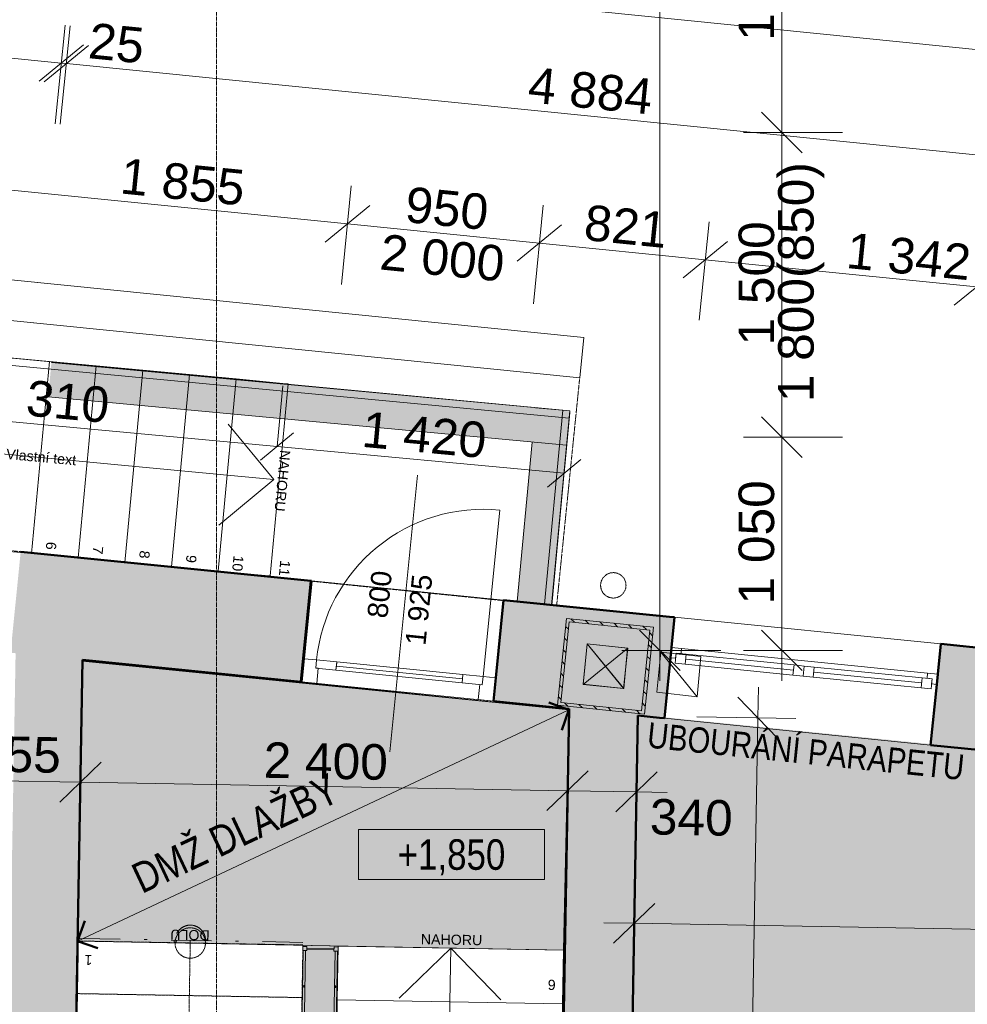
# Model space of a CAD drawing. Header units: millimetres. Extents: x -23760 to 3482, y -2786 to 20067.
# Tile 9 of 14: x -15819 to -11153, y 7324 to 12173. Entities that reach past the tile are written whole.
import ezdxf

# ---------------------------------------------------------------- set-up
doc = ezdxf.new("R2010")
doc.units = ezdxf.units.MM
doc.header["$MEASUREMENT"] = 0
for name, pattern in [('Wipeout_Contour', [1000, 0, -1000]), ('Čerchovaná', [450, 200, -117.5, 15, -117.5]), ('Čerchovaná M', [4.5, 2.5, -0.85, 0.3, -0.85]), ('Čerchovaná S', [3.5, 1.5, -0.85, 0.3, -0.85])]:
    doc.linetypes.add(name, pattern=pattern)
for name, color, linetype in [('7._POHLED ZÁPADNÍ_2_3D prvky model', 7, 'Continuous'), ('7._POHLED ZÁPADNÍ_2_Anotace - SP', 7, 'Continuous'), ('7._POHLED ZÁPADNÍ_2_Bourané_3D prvky fasada stavajici', 7, 'Continuous'), ('7._POHLED ZÁPADNÍ_2_Bourané_Interiér - schodiště', 7, 'Continuous'), ('7._POHLED ZÁPADNÍ_2_Bourané_Konstrukce - krov', 7, 'Continuous'), ('7._POHLED ZÁPADNÍ_2_Bourané_Konstrukce - nosné', 7, 'Continuous'), ('7._POHLED ZÁPADNÍ_2_Bourané_Kresby a obrázky', 7, 'Continuous'), ('7._POHLED ZÁPADNÍ_2_Bourané_Kóty - SP', 7, 'Continuous'), ('7._POHLED ZÁPADNÍ_2_Bourané_Otvory – Dveře', 7, 'Continuous'), ('7._POHLED ZÁPADNÍ_2_Bourané_Otvory – Okna', 7, 'Continuous'), ('7._POHLED ZÁPADNÍ_2_Bourané_Otvory – Značky dveří', 7, 'Continuous'), ('7._POHLED ZÁPADNÍ_2_Bourané_Situace - terén', 7, 'Continuous'), ('7._POHLED ZÁPADNÍ_2_Bourané_Výplně - Povrchové', 7, 'Continuous'), ('7._POHLED ZÁPADNÍ_2_Bourané_Výplně – Řezové', 7, 'Continuous'), ('7._POHLED ZÁPADNÍ_2_Interiér - schodiště', 7, 'Continuous'), ('7._POHLED ZÁPADNÍ_2_Konstrukce - nosné', 7, 'Continuous'), ('7._POHLED ZÁPADNÍ_2_Kóty - SP', 7, 'Continuous'), ('7._POHLED ZÁPADNÍ_2_Otvory – Značky dveří', 7, 'Continuous'), ('7._POHLED ZÁPADNÍ_2_Situace - terén', 7, 'Continuous'), ('7._POHLED ZÁPADNÍ_2_Výplně - Povrchové', 7, 'Continuous'), ('7._POHLED ZÁPADNÍ_2_Výplně – Řezové', 7, 'Continuous'), ('7._POHLED ZÁPADNÍ_2_Značky - řezy', 7, 'Continuous')]:
    doc.layers.add(name, color=color, linetype=linetype)
doc.styles.add('GENEROVANÝ_STYL_1', font='txt')
doc.styles.add('GENEROVANÝ_STYL_2', font='txt')
doc.styles.add('GENEROVANÝ_STYL_3', font='txt')

msp = doc.modelspace()

# ---------------------------------------------------------------- hatches: boundary and pattern name
at = {"layer": '7._POHLED ZÁPADNÍ_2_Bourané_Výplně - Povrchové', "linetype": 'Continuous', "lineweight": 0, "true_color": 0xffffff}
for points in [[(-15603, 3685.9), (-13204.2, 3656.8), (-13110.8, 8756.6), (-15498.6, 9038.7), (-15579.7, 5046.3)], [(-12774.4, 8750.7), (-12864.2, 3649.7), (-7678, 3649.7), (-7680.4, 8237.1), (-11025.6, 8573.7), (-11025.6, 8575.3)]]:
    msp.add_hatch(color=7, dxfattribs=at).paths.add_polyline_path(points)
at = {"layer": '7._POHLED ZÁPADNÍ_2_Bourané_Výplně – Řezové', "linetype": 'Continuous', "lineweight": 0, "true_color": 0xfdfdf1}
for points in [[(-13109.4, 10246.2), (-15662.9, 10484.5), (-15678.7, 10315.3), (-13125.4, 10076.9)], [(-13296.2, 10092.9), (-13369.5, 9307.9), (-13198.4, 9290.5), (-13127, 10077.1)]]:
    msp.add_hatch(color=7, dxfattribs=at).paths.add_polyline_path(points)
at = {"layer": '7._POHLED ZÁPADNÍ_2_Bourané_Výplně – Řezové', "linetype": 'Continuous', "lineweight": 0, "true_color": 0xfdfbad}
for points in [[(-13278.5, 10261.9), (-13296.2, 10092.9), (-13109.2, 10246.1)], [(-13296.2, 10092.9), (-13127, 10077.1), (-13109.2, 10246.1)]]:
    msp.add_hatch(color=51, dxfattribs=at).paths.add_polyline_path(points)
at = {"layer": '7._POHLED ZÁPADNÍ_2_Bourané_Výplně – Řezové', "linetype": 'Continuous', "lineweight": 0, "true_color": 0xd8d8cb}
msp.add_hatch(color=254, dxfattribs=at).paths.add_polyline_path([(-14385.2, 9409.8), (-14435.1, 8912.3), (-14431.2, 8911.9), (-14381.3, 9409.4)])
at = {"layer": '7._POHLED ZÁPADNÍ_2_Výplně - Povrchové', "linetype": 'Continuous', "lineweight": 13}
h = msp.add_hatch(dxfattribs=at)
h.set_pattern_fill('Zdivo___keramické_0002', color=253, style=0, pattern_type=2)
h.set_pattern_definition([(315, (0, 0), (31.8198, 31.8198), [])])
h.paths.add_polyline_path([(-13170.6, 8797.2), (-12742.9, 8753), (-12698.7, 9180.7), (-13126.5, 9224.9)])
h.paths.add_polyline_path([(-13154.1, 8810.5), (-13113.1, 9208.4), (-12715.2, 9167.4), (-12756.3, 8769.5)], flags=0)
at = {"layer": '7._POHLED ZÁPADNÍ_2_Výplně - Povrchové', "linetype": 'Continuous', "lineweight": 0, "true_color": 0xcbcbcb}
h = msp.add_hatch(color=9, dxfattribs=at)
h.paths.add_polyline_path([(-13154.1, 8810.5), (-12756.3, 8769.5), (-12715.2, 9167.4), (-13113.1, 9208.4)])
h.paths.add_polyline_path([(-13044.4, 8899.7), (-13023.9, 9098.7), (-12824.9, 9078.2), (-12845.5, 8879.2)], flags=0)
h = msp.add_hatch(color=9, dxfattribs=at)
h.paths.add_polyline_path([(-13154.1, 8810.5), (-12756.3, 8769.5), (-12715.2, 9167.4), (-13113.1, 9208.4)])
h.paths.add_polyline_path([(-13044.4, 8899.7), (-13023.9, 9098.7), (-12824.9, 9078.2), (-12845.5, 8879.2)], flags=0)
at = {"layer": '7._POHLED ZÁPADNÍ_2_Výplně – Řezové', "linetype": 'Continuous', "lineweight": 13}
for points in [[(-15864.1, 9055.6), (-14435.1, 8912.3), (-14385.2, 9409.8), (-15814.1, 9553.1)], [(-13436.1, 9314.6), (-13486, 8817.1), (-12669.1, 8735.1), (-12619.2, 9232.6)], [(-12619.2, 9232.6), (-12669.1, 8735.1), (-12644, 8732.6), (-12594.1, 9230.1)], [(-11032.2, 9073.4), (-11283.5, 9098.6), (-11333.4, 8601.1), (-11082.1, 8575.9)]]:
    msp.add_hatch(color=254, dxfattribs=at).paths.add_polyline_path(points)

# ---------------------------------------------------------------- linework, layer by layer
at = {"layer": '7._POHLED ZÁPADNÍ_2_Anotace - SP', "color": 154, "linetype": 'Continuous', "lineweight": 13}
for p, q in [((-13234.3, 8185.2), (-14151.1, 8185.2)), ((-14151.1, 8185.2), (-14151.1, 7938.1)), ((-13234.3, 7938.1), (-13234.3, 8185.2)), ((-14151.1, 7938.1), (-13234.3, 7938.1))]:
    msp.add_line(p, q, dxfattribs=at)
at = {"layer": '7._POHLED ZÁPADNÍ_2_Bourané_3D prvky fasada stavajici', "color": 42, "linetype": 'Čerchovaná M', "lineweight": 13, "true_color": 0xe4ad2c, "flags": 128}
msp.add_lwpolyline([(-12892.9, 9325, -1), (-12898.8, 9449.9, -1)], format="xyb", close=True, dxfattribs=at)
at = {"layer": '7._POHLED ZÁPADNÍ_2_Bourané_Interiér - schodiště', "color": 42, "linetype": 'Continuous', "lineweight": 13, "true_color": 0xe4ad2c}
for p, q in [((-15672.7, 10489.5), (-15902.7, 10511)), ((-15761, 9543.6), (-15672.7, 10489.5)), ((-15672.7, 10489.5), (-15761, 9543.6)), ((-15442.7, 10468), (-15672.7, 10489.5)), ((-15531, 9522.1), (-15442.7, 10468)), ((-15442.7, 10468), (-15531, 9522.1)), ((-15212.7, 10446.5), (-15442.7, 10468)), ((-15301, 9500.7), (-15212.7, 10446.5)), ((-15212.7, 10446.5), (-15301, 9500.7)), ((-14982.7, 10425.1), (-15212.7, 10446.5)), ((-15071, 9479.2), (-14982.7, 10425.1)), ((-14982.7, 10425.1), (-15071, 9479.2)), ((-14752.7, 10403.6), (-14982.7, 10425.1)), ((-14841, 9457.7), (-14752.7, 10403.6)), ((-14752.7, 10403.6), (-14841, 9457.7)), ((-14522.7, 10382.1), (-14752.7, 10403.6)), ((-14586.1, 9433.9), (-14497.8, 10379.8)), ((-14497.8, 10379.8), (-14522.7, 10382.1)), ((-14792.5, 10181.3), (-14566.8, 9909.2)), ((-14792.5, 10181.3), (-14566.8, 9909.2)), ((-16636.8, 10102.4), (-14796.8, 9930.7)), ((-16636.8, 10102.4), (-14796.8, 9930.7)), ((-14566.8, 9909.2), (-14839, 9683.5)), ((-14566.8, 9909.2), (-14839, 9683.5)), ((-14796.8, 9930.7), (-14566.8, 9909.2)), ((-14796.8, 9930.7), (-14566.8, 9909.2)), ((-15991, 9565.1), (-15761, 9543.6)), ((-15761, 9543.6), (-15531, 9522.1)), ((-15531, 9522.1), (-15301, 9500.7)), ((-15301, 9500.7), (-15071, 9479.2)), ((-15071, 9479.2), (-14841, 9457.7)), ((-14841, 9457.7), (-14611, 9436.2)), ((-14611, 9436.2), (-14586.1, 9433.9))]:
    msp.add_line(p, q, dxfattribs=at)
at = {"layer": '7._POHLED ZÁPADNÍ_2_Bourané_Konstrukce - krov', "color": 42, "linetype": 'Continuous', "lineweight": 13, "true_color": 0xe4ad2c, "flags": 128}
msp.add_lwpolyline([(-13061.4, 10408.7), (-18442.3, 10950.9), (-18422.3, 11149.9), (-13041.4, 10607.7)], close=True, dxfattribs=at)
at = {"layer": '7._POHLED ZÁPADNÍ_2_Bourané_Konstrukce - nosné', "color": 42, "linetype": 'Continuous', "lineweight": 50, "true_color": 0xe4ad2c}
for q in [(-13213.9, 8810.3), (-13150, 8674.5)]:
    msp.add_line((-13114.1, 8774.3), q, dxfattribs=at)
at = {"layer": '7._POHLED ZÁPADNÍ_2_Bourané_Konstrukce - nosné', "color": 42, "linetype": 'Continuous', "lineweight": 13, "true_color": 0xe4ad2c, "flags": 128}
for points in [[(-13109.4, 10246.2), (-15662.9, 10484.5)], [(-15678.7, 10315.3), (-13127.1, 10077.1)], [(-13109.2, 10246.1), (-13278.5, 10261.9)], [(-13198.4, 9290.5), (-13109.2, 10246.1)], [(-13296.2, 10092.9), (-13369.5, 9307.9)]]:
    msp.add_lwpolyline(points, dxfattribs=at)
at = {"layer": '7._POHLED ZÁPADNÍ_2_Bourané_Konstrukce - nosné', "color": 42, "linetype": 'Continuous', "lineweight": 50, "true_color": 0xe4ad2c, "flags": 128}
for points in [[(-14381.3, 9409.4), (-14431.2, 8911.9)], [(-14381.3, 9409.4), (-14385.2, 9409.8)], [(-14435.1, 8912.3), (-14431.2, 8911.9)]]:
    msp.add_lwpolyline(points, dxfattribs=at)
at = {"layer": '7._POHLED ZÁPADNÍ_2_Bourané_Kresby a obrázky', "color": 42, "linetype": 'Continuous', "lineweight": 13, "true_color": 0xe4ad2c}
for p, q in [((-13109.4, 10246.2), (-16822.7, 10596.8)), ((-16826, 10561.6), (-13112.7, 10210.9)), ((-13144.6, 10249.5), (-13234.9, 9293.9)), ((-13199.6, 9290.6), (-13109.4, 10246.2)), ((-13109.4, 10246.2), (-13144.6, 10249.5)), ((-13112.7, 10210.9), (-13109.4, 10246.2)), ((-13234.9, 9293.9), (-13199.6, 9290.6))]:
    msp.add_line(p, q, dxfattribs=at)
at = {"layer": '7._POHLED ZÁPADNÍ_2_Bourané_Kresby a obrázky', "color": 42, "linetype": 'Čerchovaná S', "lineweight": 13, "true_color": 0xe4ad2c}
for p, q in [((-13175.1, 9285.8), (-13061.4, 10408.7)), ((-18555.8, 9830.8), (-13175.1, 9285.8))]:
    msp.add_line(p, q, dxfattribs=at)
at = {"layer": '7._POHLED ZÁPADNÍ_2_Bourané_Kóty - SP', "color": 42, "linetype": 'Continuous', "lineweight": 13, "true_color": 0xe4ad2c}
for p, q in [((-12666.5, 9067.3), (-12666.5, 18818.1)), ((-12066.5, 11617.6), (-12066.5, 13117.6)), ((-20019.7, 12924.7), (-10676.8, 11983.1)), ((-15614.1, 11959.3), (-20073, 12406.6)), ((-15595.4, 12145.9), (-15644.1, 11660.8)), ((-15570.7, 12143.4), (-15619.3, 11658.3)), ((-15723.6, 11869.8), (-15504.6, 12048.8)), ((-15479.9, 12046.3), (-15698.9, 11867.3)), ((-15589.4, 11956.8), (-15614.1, 11959.3)), ((-10729.7, 11469.3), (-15589.4, 11956.8)), ((-12166.5, 11717.6), (-11966.5, 11517.6)), ((-11766.5, 11617.6), (-12254, 11617.6)), ((-12066.5, 10117.6), (-12066.5, 11617.6)), ((-14204.9, 11167.7), (-16050.8, 11352.9)), ((-14186.2, 11354.3), (-14234.9, 10869.2)), ((-14314.4, 11078.2), (-14095.4, 11257.2)), ((-13241, 11259.5), (-13289.6, 10774.4)), ((-13259.7, 11072.9), (-14204.9, 11167.7)), ((-13369.2, 10983.4), (-13150.2, 11162.4)), ((-12424.1, 11177.5), (-12472.8, 10692.5)), ((-12442.8, 10991), (-13259.7, 11072.9)), ((-12552.3, 10901.4), (-12333.3, 11080.5)), ((-11107.1, 10857), (-12442.8, 10991)), ((-11216.6, 10767.4), (-10997.6, 10946.5)), ((-14551.7, 10071.1), (-14523.8, 10369.8)), ((-16851.7, 10285.8), (-14551.7, 10071.1)), ((-13137.9, 9939.1), (-13110, 10237.8)), ((-12166.5, 10217.6), (-11966.5, 10017.6)), ((-14470, 10138.8), (-14633.3, 10003.4)), ((-11766.5, 10117.6), (-12254, 10117.6)), ((-12066.5, 9067.3), (-12066.5, 10117.6)), ((-14551.7, 10071.1), (-13137.9, 9939.1)), ((-13219.5, 9871.4), (-13056.2, 10006.8)), ((-12766.5, 9167.3), (-12566.5, 8967.3)), ((-12166.5, 9167.3), (-11966.5, 8967.3)), ((-12366.5, 9067.3), (-12854, 9067.3)), ((-12666.5, 8917.3), (-12666.5, 9067.3)), ((-11766.5, 9067.3), (-12254, 9067.3)), ((-12066.5, 8917.3), (-12066.5, 9067.3)), ((-12184.3, 8735.3), (-12181.6, 8885.3)), ((-12086, 8633.5), (-12282.5, 8837)), ((-11996.8, 8732), (-12484.2, 8740.6)), ((-12274, 3639.3), (-12184.3, 8735.3)), ((-15515, 8718.3), (-15523.6, 8230.9)), ((-13115.8, 8676.1), (-13124.4, 8188.7)), ((-12775.8, 8670.1), (-12784.4, 8182.7)), ((-15622, 8320.2), (-15418.6, 8516.6)), ((-13222.8, 8277.9), (-13019.3, 8474.4)), ((-12882.9, 8271.9), (-12679.4, 8468.4)), ((-15520.3, 8418.4), (-16175.5, 8429.9)), ((-13121.1, 8376.1), (-15520.3, 8418.4)), ((-12781.1, 8370.1), (-13121.1, 8376.1)), ((-12631.1, 8367.5), (-12781.1, 8370.1)), ((-12787.2, 8023.2), (-12795.8, 7535.7)), ((-12690.8, 7821.4), (-12894.3, 7625)), ((-12792.5, 7723.2), (-12942.5, 7725.9)), ((-7691, 7633.4), (-12792.5, 7723.2))]:
    msp.add_line(p, q, dxfattribs=at)
at = {"layer": '7._POHLED ZÁPADNÍ_2_Bourané_Otvory – Dveře', "color": 42, "linetype": 'Continuous', "lineweight": 13, "true_color": 0xe4ad2c}
for p, q in [((-13537.2, 8937.8), (-13454.9, 9757.7)), ((-14419.7, 9026.3), (-14381.3, 9409.4)), ((-14381.3, 9409.4), (-13436.1, 9314.6)), ((-13474.5, 8931.5), (-13436.1, 9314.6)), ((-14419.7, 9026.3), (-14431.2, 8911.9)), ((-14431.2, 8911.9), (-14419.7, 9026.3)), ((-14431.2, 8911.9), (-14419.7, 9026.3)), ((-14357, 9020), (-14419.7, 9026.3)), ((-14361, 8980.2), (-14357, 9020)), ((-14361, 8980.2), (-14357, 9020)), ((-14357, 9020), (-14257.5, 9010)), ((-14349.1, 8979), (-14361, 8980.2)), ((-14261.5, 8970.2), (-14361, 8980.2)), ((-14356.6, 8904.4), (-14349.1, 8979)), ((-14257.5, 9010), (-14261.5, 8970.2)), ((-14259.5, 8990.1), (-13638.7, 8927.8)), ((-13640.7, 8907.9), (-13636.7, 8947.7)), ((-13636.7, 8947.7), (-13537.2, 8937.8)), ((-13537.2, 8937.8), (-13541.2, 8898)), ((-13537.2, 8937.8), (-13541.2, 8898)), ((-13474.5, 8931.5), (-13537.2, 8937.8)), ((-13486, 8817.1), (-13474.5, 8931.5)), ((-13486, 8817.1), (-13474.5, 8931.5)), ((-13486, 8817.1), (-13474.5, 8931.5)), ((-14431.2, 8911.9), (-13486, 8817.1)), ((-14431.2, 8911.9), (-14356.6, 8904.4)), ((-13541.2, 8898), (-13640.7, 8907.9)), ((-13553.1, 8899.2), (-13560.6, 8824.5)), ((-13541.2, 8898), (-13553.1, 8899.2)), ((-13560.6, 8824.5), (-13486, 8817.1))]:
    msp.add_line(p, q, dxfattribs=at)
at = {"layer": '7._POHLED ZÁPADNÍ_2_Bourané_Otvory – Dveře', "color": 42, "linetype": 'Continuous', "lineweight": 13, "true_color": 0xe4ad2c, "flags": 128}
for points in [[(-14259.5, 8990.1), (-13638.7, 8927.8), (-13640.7, 8907.9), (-14261.5, 8970.2)], [(-14257.5, 9010), (-13636.7, 8947.7), (-13638.7, 8927.8), (-14259.5, 8990.1)]]:
    msp.add_lwpolyline(points, close=True, dxfattribs=at)
at = {"layer": '7._POHLED ZÁPADNÍ_2_Bourané_Otvory – Dveře', "color": 42, "linetype": 'Continuous', "lineweight": 13, "true_color": 0xe4ad2c}
msp.add_arc((-13537.2, 8937.8), 824, 84.2718, 174.2718, dxfattribs=at)
at = {"layer": '7._POHLED ZÁPADNÍ_2_Bourané_Otvory – Okna', "color": 42, "linetype": 'Continuous', "lineweight": 13, "true_color": 0xe4ad2c}
for p, q in [((-12594.1, 9230.1), (-12609.1, 9080.8)), ((-11283.5, 9098.6), (-12594.1, 9230.1)), ((-12609.1, 9080.8), (-12614.1, 9031.1)), ((-12609.1, 9080.8), (-12614.1, 9031.1)), ((-12609.1, 9080.8), (-12559.3, 9075.9)), ((-12559.3, 9075.9), (-12561.8, 9051)), ((-12559.3, 9075.9), (-11953.8, 9015.1)), ((-11283.5, 9098.6), (-11298.4, 8949.4)), ((-12614.1, 9031.1), (-12644, 8732.6)), ((-12589.2, 9028.6), (-12614.1, 9031.1)), ((-12591.7, 9003.7), (-12586.7, 9053.5)), ((-12586.7, 9053.5), (-12589.2, 9028.6)), ((-12561.8, 9051), (-12586.7, 9053.5)), ((-12586.7, 9053.5), (-12537, 9048.5)), ((-12537, 9048.5), (-12541.9, 8998.7)), ((-12008.5, 8970.4), (-12539.5, 9023.6)), ((-12537, 9048.5), (-12006, 8995.2)), ((-12541.9, 8998.7), (-12591.7, 9003.7)), ((-12011, 8945.5), (-12541.9, 8998.7)), ((-12011, 8945.5), (-12541.9, 8998.7)), ((-12011, 8945.5), (-12006, 8995.2)), ((-12006, 8995.2), (-11956.3, 8990.2)), ((-11961.3, 8940.5), (-11956.3, 8990.2)), ((-11956.3, 8990.2), (-11961.3, 8940.5)), ((-11956.3, 8990.2), (-11906.5, 8985.2)), ((-11953.8, 9015.1), (-11348.2, 8954.4)), ((-11906.5, 8985.2), (-11911.5, 8935.5)), ((-11906.5, 8985.2), (-11375.6, 8932)), ((-11961.3, 8940.5), (-12011, 8945.5)), ((-11911.5, 8935.5), (-11961.3, 8940.5)), ((-11380.6, 8882.2), (-11911.5, 8935.5)), ((-11380.6, 8882.2), (-11911.5, 8935.5)), ((-11378.1, 8907.1), (-11909, 8960.4)), ((-11380.6, 8882.2), (-11375.6, 8932)), ((-11375.6, 8932), (-11325.8, 8927)), ((-11350.7, 8929.5), (-11348.2, 8954.4)), ((-11325.8, 8927), (-11350.7, 8929.5)), ((-11348.2, 8954.4), (-11298.4, 8949.4)), ((-11325.8, 8927), (-11330.8, 8877.2)), ((-11328.3, 8902.1), (-11325.8, 8927)), ((-11298.4, 8949.4), (-11303.4, 8899.6)), ((-11298.4, 8949.4), (-11303.4, 8899.6)), ((-11330.8, 8877.2), (-11380.6, 8882.2)), ((-11303.4, 8899.6), (-11333.4, 8601.1)), ((-11303.4, 8899.6), (-11328.3, 8902.1)), ((-11333.4, 8601.1), (-12644, 8732.6))]:
    msp.add_line(p, q, dxfattribs=at)
at = {"layer": '7._POHLED ZÁPADNÍ_2_Bourané_Otvory – Značky dveří', "color": 42, "linetype": 'Continuous', "lineweight": 13, "true_color": 0xe4ad2c}
msp.add_line((-13859.9, 9929.4), (-13996.6, 8566.8), dxfattribs=at)
at = {"layer": '7._POHLED ZÁPADNÍ_2_Bourané_Situace - terén', "color": 42, "linetype": 'Continuous', "lineweight": 13, "true_color": 0xe4ad2c, "flags": 128}
for points in [[(-12483.3, 8838.3), (-12682, 8860.6), (-12662.2, 9058)], [(-12483.3, 8838.3), (-12464.9, 9037.4), (-12662.2, 9058)]]:
    msp.add_lwpolyline(points, close=True, dxfattribs=at)
at = {"layer": '7._POHLED ZÁPADNÍ_2_Konstrukce - nosné', "color": 7, "linetype": 'Continuous', "lineweight": 50}
for p, q in [((-14413.7, 9126.2), (-14385.2, 9409.8)), ((-13474.5, 8931.5), (-13436.1, 9314.6)), ((-12594.1, 9230.1), (-12609.1, 9080.8)), ((-14425.1, 9011.8), (-14413.7, 9126.2)), ((-12609.1, 9080.8), (-12614.1, 9031.1)), ((-11283.5, 9098.6), (-11298.4, 8949.4)), ((-12614.1, 9031.1), (-12644, 8732.6)), ((-14435.1, 8912.3), (-14425.1, 9011.8)), ((-13486, 8817.1), (-13474.5, 8931.5)), ((-11298.4, 8949.4), (-11303.4, 8899.6)), ((-11303.4, 8899.6), (-11333.4, 8601.1))]:
    msp.add_line(p, q, dxfattribs=at)
at = {"layer": '7._POHLED ZÁPADNÍ_2_Konstrukce - nosné', "color": 254, "linetype": 'Continuous', "lineweight": 13}
for p, q in [((-13044.4, 8899.7), (-12824.9, 9078.2)), ((-13044.4, 8899.7), (-12824.9, 9078.2)), ((-13023.9, 9098.7), (-12845.5, 8879.2)), ((-13023.9, 9098.7), (-12845.5, 8879.2))]:
    msp.add_line(p, q, dxfattribs=at)
at = {"layer": '7._POHLED ZÁPADNÍ_2_Konstrukce - nosné', "color": 7, "linetype": 'Continuous', "lineweight": 50, "flags": 128}
for points in [[(-14385.2, 9409.8), (-15814.1, 9553.1)], [(-12619.2, 9232.6), (-13436.1, 9314.6)], [(-12594.1, 9230.1), (-12619.2, 9232.6)], [(-11032.2, 9073.4), (-11283.5, 9098.6)], [(-15509.7, 9020.1), (-14435.1, 8912.3)], [(-13486, 8817.1), (-13114, 8779.7)], [(-12842.9, 4861.7), (-12774.5, 8745.7)], [(-12774.5, 8745.7), (-12669.1, 8735.1)], [(-12669.1, 8735.1), (-12644, 8732.6)], [(-11333.4, 8601.1), (-11082.1, 8575.9)]]:
    msp.add_lwpolyline(points, dxfattribs=at)
at = {"layer": '7._POHLED ZÁPADNÍ_2_Konstrukce - nosné', "color": 254, "linetype": 'Continuous', "lineweight": 13, "flags": 128}
for points in [[(-13170.6, 8797.2), (-12742.9, 8753), (-12698.7, 9180.7), (-13126.5, 9224.9)], [(-13154.1, 8810.5), (-12756.3, 8769.5), (-12715.2, 9167.4), (-13113.1, 9208.4)], [(-13154.1, 8810.5), (-12756.3, 8769.5), (-12715.2, 9167.4), (-13113.1, 9208.4)], [(-13154.1, 8810.5), (-13113.1, 9208.4), (-12715.2, 9167.4), (-12756.3, 8769.5)], [(-13044.4, 8899.7), (-13023.9, 9098.7), (-12824.9, 9078.2), (-12845.5, 8879.2)], [(-13044.4, 8899.7), (-13023.9, 9098.7), (-12824.9, 9078.2), (-12845.5, 8879.2)]]:
    msp.add_lwpolyline(points, close=True, dxfattribs=at)
at = {"layer": '7._POHLED ZÁPADNÍ_2_Situace - terén', "color": 8, "linetype": 'Continuous', "lineweight": 13, "flags": 128}
for points in [[(-12844.8, 8878.9), (-13043.6, 8901.2), (-13023.8, 9098.6)], [(-12844.8, 8878.9), (-12826.4, 9078), (-13023.8, 9098.6)]]:
    msp.add_lwpolyline(points, close=True, dxfattribs=at)

# ---------------------------------------------------------------- texts
at = {"layer": '7._POHLED ZÁPADNÍ_2_Anotace - SP', "color": 42, "linetype": 'Continuous', "lineweight": 13, "true_color": 0xe4ad2c, "attachment_point": 4, "style": 'GENEROVANÝ_STYL_3'}
for s, insert, char_height, rotation in [('\\A1;{\\pql;\\fArial Narrow|b0|i0|c238|p34;UBOURÁNÍ PARAPETU}', (-12727, 8650.6), 125, 354.0905), ('\\A1;{\\pql;\\fArial Narrow|b0|i0|c238|p34;DMŽ DLAŽBY}', (-15249.7, 7934.6), 150, 25.1942)]:
    msp.add_mtext(s, dxfattribs=dict(at, insert=insert, char_height=char_height, rotation=rotation))
at = {"layer": '7._POHLED ZÁPADNÍ_2_Anotace - SP', "color": 154, "linetype": 'Continuous', "lineweight": 13, "insert": (-13692.7, 8047.8), "char_height": 150, "attachment_point": 5, "style": 'GENEROVANÝ_STYL_3'}
msp.add_mtext('\\A1;{\\pqc;\\fArial Narrow|b0|i0|c238|p34;+1\\fArial Narrow|b0|i0|c238|p34;,\\fArial Narrow|b0|i0|c238|p34;850}', dxfattribs=at)
at = {"layer": '7._POHLED ZÁPADNÍ_2_Interiér - schodiště', "color": 42, "linetype": 'Continuous', "lineweight": 13, "true_color": 0xe4ad2c, "char_height": 50, "attachment_point": 4, "style": 'GENEROVANÝ_STYL_1'}
for s, insert, rotation in [('\\A1;{\\pql;\\fArial|b0|i0|c238|p38;Vlastní text}', (-15885.2, 10034.7), 354.6666), ('\\A1;{\\pql;\\fArial|b0|i0|c238|p38;NAHORU}', (-14511.5, 10053), 264.6666), ('\\A1;{\\pql;\\fArial|b0|i0|c238|p38;6}', (-15662.7, 9601.2), 264.6666), ('\\A1;{\\pql;\\fArial|b0|i0|c238|p38;7}', (-15432.3, 9579.7), 264.6666), ('\\A1;{\\pql;\\fArial|b0|i0|c238|p38;8}', (-15202.7, 9558.2), 264.6666), ('\\A1;{\\pql;\\fArial|b0|i0|c238|p38;9}', (-14972.7, 9536.8), 264.6666), ('\\A1;{\\pql;\\fArial|b0|i0|c238|p38;10}', (-14741, 9534.2), 264.6666), ('\\A1;{\\pql;\\fArial|b0|i0|c238|p38;11}', (-14510.8, 9510.2), 264.6666)]:
    msp.add_mtext(s, dxfattribs=dict(at, insert=insert, rotation=rotation))
at = {"layer": '7._POHLED ZÁPADNÍ_2_Kóty - SP', "color": 42, "linetype": 'Continuous', "lineweight": 13, "true_color": 0xe4ad2c, "char_height": 175, "attachment_point": 7, "style": 'GENEROVANÝ_STYL_2'}
for s, insert, width, rotation in [('\\A1;{\\pql;\\fArial|b0|i0|c0|p38;1\xa0500}', (-12101.5, 12068.4), 598.4, 90), ('\\A1;{\\pql;\\fArial|b0|i0|c0|p38;25}', (-15486.4, 11981.7), 265.601, 354.2718), ('\\A1;{\\pql;\\fArial|b0|i0|c0|p38;4\xa0884}', (-13321.6, 11764.5), 598.4, 354.2718), ('\\A1;{\\pql;\\fArial|b0|i0|c0|p38;1\xa0855}', (-15329.5, 11315.7), 598.4, 354.2718), ('\\A1;{\\pql;\\fArial|b0|i0|c0|p38;1 800(850)}', (-11856.5, 10289.2), 1156.801, 90), ('\\A1;{\\pql;\\fArial|b0|i0|c0|p38;950}', (-13927, 11175), 398.401, 354.2718), ('\\A1;{\\pql;\\fArial|b0|i0|c0|p38;821}', (-13046, 11086.6), 398.401, 354.2718), ('\\A1;{\\pql;\\fArial|b0|i0|c0|p38;2 000}', (-14051, 10941.2), 598.4, 354.2718), ('\\A1;{\\pql;\\fArial|b0|i0|c0|p38;1\xa0500}', (-12101.5, 10568.4), 598.4, 90), ('\\A1;{\\pql;\\fArial|b0|i0|c0|p38;1\xa0342}', (-11753.9, 10948.4), 598.4, 354.2718), ('\\A1;{\\pql;\\fArial|b0|i0|c0|p38;2\xa0310}', (-15996.3, 10241.1), 598.4, 354.6666), ('\\A1;{\\pql;\\fArial|b0|i0|c0|p38;1\xa0420}', (-14139.4, 10067.8), 598.4, 354.6666), ('\\A1;{\\pql;\\fArial|b0|i0|c0|p38;1\xa0050}', (-12101.5, 9293.2), 598.4, 90), ('\\A1;{\\pql;\\fArial|b0|i0|c0|p38;655}', (-16025.9, 8468.6), 398.401, 358.9912), ('\\A1;{\\pql;\\fArial|b0|i0|c0|p38;2\xa0400}', (-14619.2, 8437.5), 598.4, 358.9912), ('\\A1;{\\pql;\\fArial|b0|i0|c0|p38;340}', (-12717.2, 8158.5), 398.401, 358.9912)]:
    msp.add_mtext(s, dxfattribs=dict(at, insert=insert, width=width, rotation=rotation))
at = {"layer": '7._POHLED ZÁPADNÍ_2_Otvory – Značky dveří', "color": 42, "linetype": 'Continuous', "lineweight": 13, "true_color": 0xe4ad2c, "char_height": 100, "attachment_point": 7, "rotation": 84.2718, "style": 'GENEROVANÝ_STYL_1'}
for s, insert in [('\\A1;{\\pql;\\pt0;\\fArial|b0|i0|c238|p38;800\\fArial|b0|i0|c238|p38;\\A1{\\H.66x;\\S^  ;}\\fArial|b0|i0|c238|p38;\\fArial|b0|i0|c238|p38;}', (-13979.8, 9219.1)), ('\\A1;{\\pql;\\pt0;\\fArial|b0|i0|c238|p38;1\xa0925\\fArial|b0|i0|c238|p38;\\A1{\\H.66x;\\S^  ;}\\fArial|b0|i0|c238|p38;\\fArial|b0|i0|c238|p38;}', (-13792.2, 9085.4))]:
    msp.add_mtext(s, dxfattribs=dict(at, insert=insert))

# ---------------------------------------------------------------- next in the draw order: wipeouts: each hides what was drawn before it
at = {"color": 254, "linetype": 'Wipeout_Contour', "lineweight": 0, "ltscale": 67041.240629}
msp.add_wipeout([(-15538.4, 7390.7), (-14428.6, 7371.2), (-14424, 7629.3), (-15533.9, 7648.8)], dxfattribs=at).dxf.layer = '7._POHLED ZÁPADNÍ_2_Výplně - Povrchové'
at = {"color": 254, "linetype": 'Wipeout_Contour', "lineweight": 0, "ltscale": 61935.003657}
msp.add_wipeout([(-14255.7, 7345.8), (-14260.3, 7081.4), (-13150.5, 7061.9), (-13145.8, 7326.3)], dxfattribs=at).dxf.layer = '7._POHLED ZÁPADNÍ_2_Výplně - Povrchové'

# ---------------------------------------------------------------- next in the draw order: linework, layer by layer
at = {"layer": '7._POHLED ZÁPADNÍ_2_3D prvky model', "color": 251, "linetype": 'Continuous', "lineweight": 20, "true_color": 0x6a6a6a, "flags": 128}
msp.add_lwpolyline([(-15534.1, 7635.7), (-13134.9, 7590.6), (-13114.1, 8774.3), (-15509.8, 9014.7)], close=True, dxfattribs=at)
at = {"layer": '7._POHLED ZÁPADNÍ_2_Interiér - schodiště', "color": 8, "linetype": 'Čerchovaná', "lineweight": 13}
for p, q in [((-15533.9, 7648.8), (-15538.4, 7390.7)), ((-14424, 7629.3), (-15533.9, 7648.8)), ((-14428.6, 7371.2), (-14424, 7629.3)), ((-15538.4, 7390.7), (-14428.6, 7371.2))]:
    msp.add_line(p, q, dxfattribs=at)
at = {"layer": '7._POHLED ZÁPADNÍ_2_Interiér - schodiště', "color": 8, "linetype": 'Continuous', "lineweight": 20}
for p, q in [((-14255.7, 7345.8), (-14260.3, 7081.4)), ((-13145.8, 7326.3), (-14255.7, 7345.8)), ((-13150.5, 7061.9), (-13145.8, 7326.3))]:
    msp.add_line(p, q, dxfattribs=at)
at = {"layer": '7._POHLED ZÁPADNÍ_2_Interiér - schodiště', "color": 8, "linetype": 'Čerchovaná', "lineweight": 13}
for start, end in [(0, 180), (0, 180), (180, 0), (180, 0)]:
    msp.add_arc((-14978.9, 7639), 75, start, end, dxfattribs=at)

# ---------------------------------------------------------------- next in the draw order: texts
at = {"layer": '7._POHLED ZÁPADNÍ_2_Interiér - schodiště', "color": 8, "linetype": 'Continuous', "lineweight": 13, "insert": (-15461, 7554.6), "char_height": 50, "attachment_point": 4, "rotation": 178.9912, "style": 'GENEROVANÝ_STYL_1'}
msp.add_mtext('\\A1;{\\pql;\\fArial|b0|i0|c238|p38;1}', dxfattribs=at)

# ---------------------------------------------------------------- next in the draw order: wipeouts: each hides what was drawn before it
at = {"color": 254, "linetype": 'Wipeout_Contour', "lineweight": 0, "ltscale": 62418.190265}
msp.add_wipeout([(-14255.7, 7345.8), (-13145.8, 7326.3), (-13141.2, 7590.7), (-14251, 7610.2)], dxfattribs=at).dxf.layer = '7._POHLED ZÁPADNÍ_2_Výplně - Povrchové'
at = {"color": 254, "linetype": 'Wipeout_Contour', "lineweight": 0, "ltscale": 66601.033341}
msp.add_wipeout([(-15542.9, 7132.6), (-14433.1, 7113.1), (-14428.6, 7371.2), (-15538.4, 7390.7)], dxfattribs=at).dxf.layer = '7._POHLED ZÁPADNÍ_2_Výplně - Povrchové'

# ---------------------------------------------------------------- next in the draw order: hatches: boundary and pattern name
at = {"layer": '7._POHLED ZÁPADNÍ_2_Výplně – Řezové', "linetype": 'Continuous', "lineweight": 13}
msp.add_hatch(color=254, dxfattribs=at).paths.add_polyline_path([(-13181.1, 4967.7), (-12956.1, 4963.7), (-12957.9, 4863.8), (-12842.9, 4861.7), (-12774.5, 8745.7), (-13114, 8779.7)])

# ---------------------------------------------------------------- next in the draw order: linework, layer by layer
at = {"layer": '7._POHLED ZÁPADNÍ_2_Bourané_Konstrukce - nosné', "color": 42, "linetype": 'Continuous', "lineweight": 20, "true_color": 0xe4ad2c}
for p, q in [((-14269.4, 7410.9), (-14257.4, 7410.7)), ((-14263.3, 7416.8), (-14263.5, 7404.8))]:
    msp.add_line(p, q, dxfattribs=at)
at = {"layer": '7._POHLED ZÁPADNÍ_2_Bourané_Konstrukce - nosné', "color": 42, "linetype": 'Continuous', "lineweight": 20, "true_color": 0xe4ad2c, "flags": 128}
for points in [[(-14308.7, 5240.9), (-14296.7, 5240.7), (-14254.2, 7586.2), (-14266.2, 7586.5)], [(-14271.4, 7586.6), (-14251.4, 7586.2), (-14251.1, 7606.2), (-14271.1, 7606.5)]]:
    msp.add_lwpolyline(points, close=True, dxfattribs=at)
at = {"layer": '7._POHLED ZÁPADNÍ_2_Interiér - schodiště', "color": 8, "linetype": 'Čerchovaná', "lineweight": 13}
for p, q in [((-14978.9, 7639), (-14983.5, 7380.9)), ((-14978.9, 7639), (-14983.5, 7380.9)), ((-15538.4, 7390.7), (-15542.9, 7132.6)), ((-14428.6, 7371.2), (-15538.4, 7390.7)), ((-14983.5, 7380.9), (-15015.3, 5574.3)), ((-14983.5, 7380.9), (-15015.3, 5574.3)), ((-14433.1, 7113.1), (-14428.6, 7371.2))]:
    msp.add_line(p, q, dxfattribs=at)
at = {"layer": '7._POHLED ZÁPADNÍ_2_Interiér - schodiště', "color": 8, "linetype": 'Continuous', "lineweight": 20}
for p, q in [((-14251, 7610.2), (-14255.7, 7345.8)), ((-13141.2, 7590.7), (-14251, 7610.2)), ((-13145.8, 7326.3), (-13141.2, 7590.7)), ((-14255.7, 7345.8), (-13145.8, 7326.3))]:
    msp.add_line(p, q, dxfattribs=at)
at = {"layer": '7._POHLED ZÁPADNÍ_2_Interiér - schodiště', "color": 251, "linetype": 'Continuous', "lineweight": 13, "true_color": 0x6a6a6a}
for p, q in [((-13950.5, 7354.9), (-13696.1, 7600.5)), ((-13950.5, 7354.9), (-13696.1, 7600.5)), ((-13700.8, 7336.1), (-13696.1, 7600.5)), ((-13700.8, 7336.1), (-13696.1, 7600.5)), ((-13696.1, 7600.5), (-13450.5, 7346.1)), ((-13696.1, 7600.5), (-13450.5, 7346.1)), ((-13733.3, 5485.2), (-13700.8, 7336.1)), ((-13733.3, 5485.2), (-13700.8, 7336.1))]:
    msp.add_line(p, q, dxfattribs=at)
at = {"layer": '7._POHLED ZÁPADNÍ_2_Konstrukce - nosné', "color": 7, "linetype": 'Continuous', "lineweight": 50, "flags": 128}
msp.add_lwpolyline([(-13114, 8779.7), (-13181.1, 4967.7)], dxfattribs=at)

# ---------------------------------------------------------------- next in the draw order: texts
at = {"layer": '7._POHLED ZÁPADNÍ_2_Interiér - schodiště', "color": 251, "linetype": 'Continuous', "lineweight": 13, "true_color": 0x6a6a6a, "char_height": 50, "attachment_point": 4, "rotation": 358.9912, "style": 'GENEROVANÝ_STYL_1'}
for s, insert in [('\\A1;{\\pql;\\fArial|b0|i0|c238|p38;NAHORU}', (-13843.7, 7644.8)), ('\\A1;{\\pql;\\fArial|b0|i0|c238|p38;9}', (-13218.7, 7420))]:
    msp.add_mtext(s, dxfattribs=dict(at, insert=insert))

# ---------------------------------------------------------------- next in the draw order: wipeouts: each hides what was drawn before it
at = {"color": 254, "linetype": 'Wipeout_Contour', "lineweight": 0, "ltscale": 67018.179693}
msp.add_wipeout([(-15538.7, 7376.9), (-14428.8, 7357.3), (-14424.3, 7616.3), (-15534.1, 7635.8)], dxfattribs=at).dxf.layer = '7._POHLED ZÁPADNÍ_2_Výplně - Povrchové'

# ---------------------------------------------------------------- next in the draw order: hatches: boundary and pattern name
at = {"layer": '7._POHLED ZÁPADNÍ_2_Bourané_Situace - terén', "linetype": 'Continuous', "lineweight": 0, "true_color": 0x3f3f3f}
msp.add_hatch(color=250, dxfattribs=at).paths.add_polyline_path([(-13141.2, 7590.7), (-13114.1, 8774.3), (-15509.7, 9020.1), (-15534.1, 7635.8)])

# ---------------------------------------------------------------- next in the draw order: linework, layer by layer
at = {"layer": '7._POHLED ZÁPADNÍ_2_Bourané_Konstrukce - nosné', "color": 42, "linetype": 'Continuous', "lineweight": 20, "true_color": 0xe4ad2c}
for p, q in [((-15534.1, 7635.8), (-13114.1, 8774.3)), ((-14420, 7419.3), (-14420.2, 7407.3)), ((-14414.1, 7413.2), (-14426.1, 7413.4))]:
    msp.add_line(p, q, dxfattribs=at)
at = {"layer": '7._POHLED ZÁPADNÍ_2_Bourané_Konstrukce - nosné', "color": 42, "linetype": 'Continuous', "lineweight": 50, "true_color": 0xe4ad2c}
for q in [(-15498.2, 7735.6), (-15434.3, 7599.9)]:
    msp.add_line((-15534.1, 7635.8), q, dxfattribs=at)
at = {"layer": '7._POHLED ZÁPADNÍ_2_Bourané_Konstrukce - nosné', "color": 42, "linetype": 'Continuous', "lineweight": 20, "true_color": 0xe4ad2c, "flags": 128}
for points in [[(-14404.7, 7588.7), (-14424.7, 7589), (-14424.4, 7609), (-14404.4, 7608.7)], [(-14271.3, 7593.7), (-14404.6, 7595.8), (-14404.5, 7601.2), (-14271.2, 7599.1)]]:
    msp.add_lwpolyline(points, close=True, dxfattribs=at)
at = {"layer": '7._POHLED ZÁPADNÍ_2_Bourané_Situace - terén', "color": 42, "linetype": 'Continuous', "lineweight": 13, "true_color": 0xe4ad2c, "flags": 128}
msp.add_lwpolyline([(-13141.2, 7590.7), (-13114.1, 8774.3), (-15509.7, 9020.1), (-15534.1, 7635.8)], close=True, dxfattribs=at)
at = {"layer": '7._POHLED ZÁPADNÍ_2_Interiér - schodiště', "color": 8, "linetype": 'Čerchovaná M', "lineweight": 13}
for p, q in [((-15534.1, 7635.8), (-15538.7, 7376.9)), ((-14424.3, 7616.3), (-15534.1, 7635.8)), ((-14428.8, 7357.3), (-14424.3, 7616.3)), ((-15538.7, 7376.9), (-14428.8, 7357.3))]:
    msp.add_line(p, q, dxfattribs=at)
for start, end in [(0, 180), (0, 180), (180, 0), (180, 0)]:
    msp.add_arc((-14979.2, 7626.1), 75, start, end, dxfattribs=at)

# ---------------------------------------------------------------- next in the draw order: texts
at = {"layer": '7._POHLED ZÁPADNÍ_2_Interiér - schodiště', "color": 8, "linetype": 'Continuous', "lineweight": 13, "char_height": 50, "attachment_point": 4, "rotation": 178.9912, "style": 'GENEROVANÝ_STYL_1'}
for s, insert in [('\\A1;{\\pql;\\fArial|b0|i0|c238|p38;DOLŮ}', (-14883.4, 7664.1)), ('\\A1;{\\pql;\\fArial|b0|i0|c238|p38;1}', (-15461.3, 7541.7))]:
    msp.add_mtext(s, dxfattribs=dict(at, insert=insert))

# ---------------------------------------------------------------- next in the draw order: wipeouts: each hides what was drawn before it
at = {"color": 254, "linetype": 'Wipeout_Contour', "lineweight": 0, "ltscale": 66577.196898}
msp.add_wipeout([(-15543.2, 7117.9), (-14433.4, 7098.4), (-14428.8, 7357.3), (-15538.7, 7376.9)], dxfattribs=at).dxf.layer = '7._POHLED ZÁPADNÍ_2_Výplně - Povrchové'

# ---------------------------------------------------------------- next in the draw order: hatches: boundary and pattern name
at = {"layer": '7._POHLED ZÁPADNÍ_2_Výplně – Řezové', "linetype": 'Continuous', "lineweight": 13}
msp.add_hatch(color=254, dxfattribs=at).paths.add_polyline_path([(-15839.2, 9053.1), (-15915.3, 4701.6), (-15700.3, 4697.8), (-15585.3, 4695.8), (-15509.7, 9020.1)])

# ---------------------------------------------------------------- next in the draw order: linework, layer by layer
at = {"layer": '7._POHLED ZÁPADNÍ_2_Bourané_Konstrukce - nosné', "color": 42, "linetype": 'Continuous', "lineweight": 20, "true_color": 0xe4ad2c, "flags": 128}
msp.add_lwpolyline([(-14450.1, 5243.1), (-14462, 5243.3), (-14423.2, 7589), (-14411.2, 7588.8)], close=True, dxfattribs=at)
at = {"layer": '7._POHLED ZÁPADNÍ_2_Interiér - schodiště', "color": 8, "linetype": 'Čerchovaná M', "lineweight": 13}
for p, q in [((-14979.2, 7626.1), (-14983.7, 7367.1)), ((-14979.2, 7626.1), (-14983.7, 7367.1)), ((-15538.7, 7376.9), (-15543.2, 7117.9)), ((-14428.8, 7357.3), (-15538.7, 7376.9)), ((-14983.7, 7367.1), (-15020.2, 5295.4)), ((-14983.7, 7367.1), (-15020.2, 5295.4)), ((-14433.4, 7098.4), (-14428.8, 7357.3))]:
    msp.add_line(p, q, dxfattribs=at)
at = {"layer": '7._POHLED ZÁPADNÍ_2_Konstrukce - nosné', "color": 7, "linetype": 'Continuous', "lineweight": 50, "flags": 128}
msp.add_lwpolyline([(-15585.3, 4695.8), (-15509.7, 9020.1)], dxfattribs=at)
at = {"layer": '7._POHLED ZÁPADNÍ_2_Značky - řezy', "color": 154, "linetype": 'Čerchovaná S', "lineweight": 13}
msp.add_line((-14850.1, 19646), (-14850.1, -411.8), dxfattribs=at)

doc.saveas('drawing.dxf')
